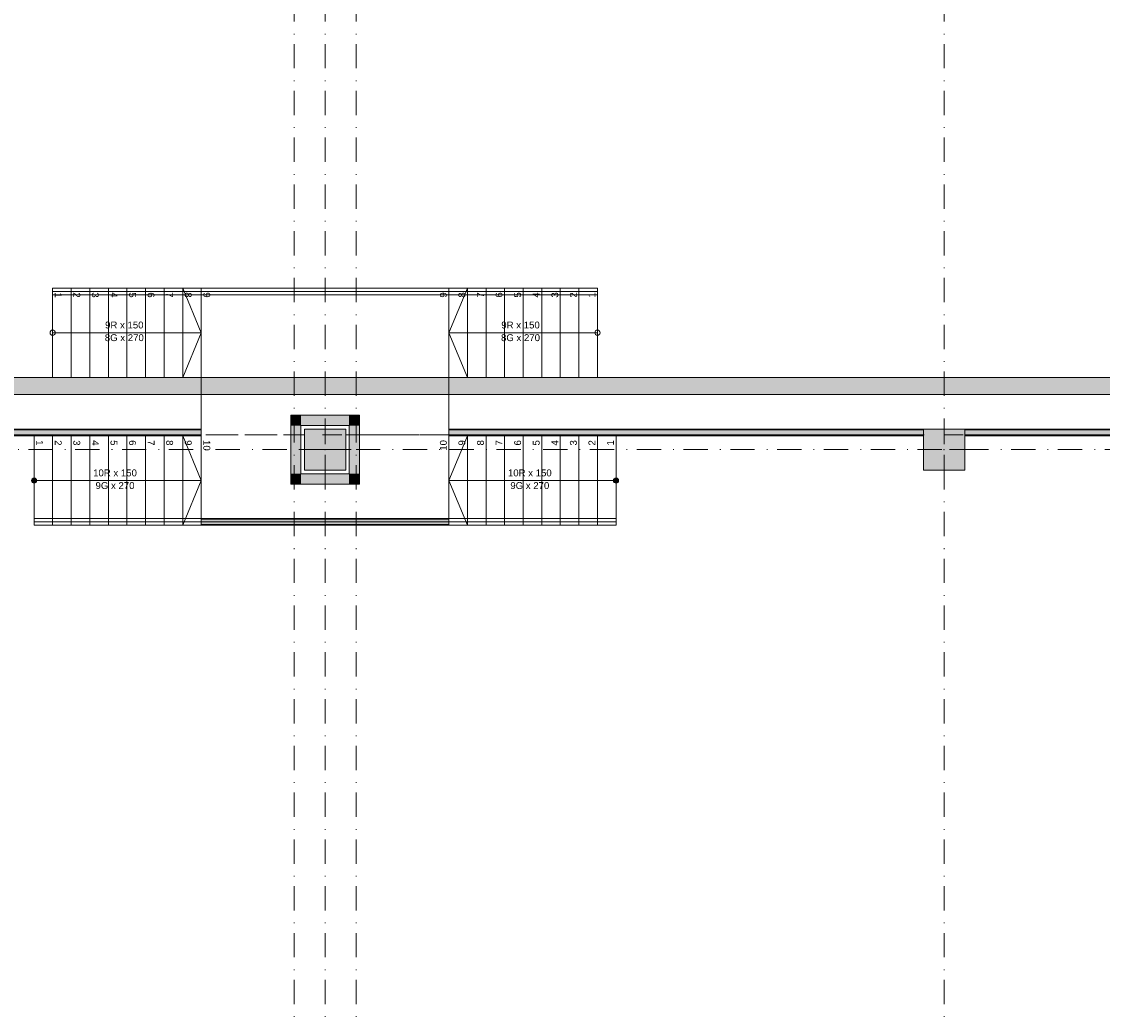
# Model space of a CAD drawing. Header units: millimetres. Extents: x 0 to 1184, y 0 to 836.
# Tile 62 of 66: x 757 to 915, y 548 to 692. Entities that reach past the tile are written whole.
import ezdxf
from ezdxf.xclip import XClip

# ---------------------------------------------------------------- set-up
doc = ezdxf.new("R2010")
doc.units = ezdxf.units.MM
doc.header["$MEASUREMENT"] = 0
doc.header["$XCLIPFRAME"] = 0
doc.linetypes.add('Штриховая', pattern=[5.644444, 2.822222, -2.822222])
doc.linetypes.add('Штрихпунктирная', pattern=[6.702778, 3.527778, -1.763889, 0, -1.411111])
for name, color, linetype in [('Конструктив - Колонны', 7, 'Continuous'), ('Конструктив - Лестницы в бассейны', 7, 'Continuous'), ('Конструктив - стены бассейнов жб нов', 7, 'Continuous'), ('Элемент Модели - Зона', 7, 'Continuous'), ('Элемент Модели - Оси', 7, 'Continuous')]:
    doc.layers.add(name, color=color, linetype=linetype)
doc.styles.add('СГЕНЕРИР_СТИЛЬ_3', font='txt')

# ---------------------------------------------------------------- blocks, each defined once
blk = doc.blocks.new('Чертеж_4_4', base_point=(-278.48, 89.56))
at = {"layer": 'Конструктив - Колонны', "linetype": 'Continuous', "lineweight": 0, "true_color": 0x000000}
for points in [[(798.52, 626.56), (804.52, 626.56), (804.52, 632.56), (798.52, 632.56)], [(888.52, 626.56), (894.52, 626.56), (894.52, 632.56), (888.52, 632.56)]]:
    blk.add_hatch(color=18, dxfattribs=at).paths.add_polyline_path(points)
at = {"layer": 'Конструктив - Лестницы в бассейны', "linetype": 'Continuous', "lineweight": 0, "true_color": 0xffffff}
for points in [[(759.22, 625.44, 1), (759.22, 624.69, 1)], [(843.82, 625.44, 1), (843.82, 624.69, 1)]]:
    blk.add_hatch(color=7, dxfattribs=at).paths.add_polyline_path(points)
at = {"layer": 'Конструктив - стены бассейнов жб нов', "linetype": 'Continuous', "lineweight": 0, "true_color": 0x000000}
for points in [[(967.02, 640.06), (629.52, 640.06), (629.52, 637.56), (967.02, 637.56)], [(796.52, 634.56), (798.02, 633.06), (798.02, 634.56)], [(796.52, 633.06), (798.02, 633.06), (796.52, 634.56)], [(805.02, 634.56), (798.02, 634.56), (798.02, 633.06), (805.02, 633.06)], [(805.02, 634.56), (805.02, 633.06), (806.52, 634.56)], [(805.02, 633.06), (806.52, 633.06), (806.52, 634.56)], [(783.52, 632.56), (714.52, 632.56), (714.53, 632.44), (783.52, 632.44)], [(714.57, 631.69), (783.52, 631.69), (783.52, 632.44), (714.53, 632.44)], [(714.57, 631.56), (783.52, 631.56), (783.52, 631.69), (714.57, 631.69)], [(796.52, 633.06), (796.52, 626.06), (798.02, 626.06), (798.02, 633.06)], [(806.52, 626.06), (806.52, 633.06), (805.02, 633.06), (805.02, 626.06)], [(888.47, 632.56), (819.52, 632.56), (819.52, 632.44), (888.47, 632.44)], [(819.52, 631.69), (888.47, 631.69), (888.47, 632.44), (819.52, 632.44)], [(819.52, 631.56), (888.47, 631.56), (888.47, 631.69), (819.52, 631.69)], [(894.52, 632.44), (894.52, 632.56)], [(978.47, 632.56), (894.52, 632.56), (894.53, 632.44), (978.47, 632.44)], [(894.57, 631.69), (894.53, 632.44), (894.52, 631.69)], [(894.52, 631.69), (894.52, 631.56), (894.57, 631.56), (894.57, 631.69)], [(894.57, 631.69), (978.47, 631.69), (978.47, 632.44), (894.53, 632.44)], [(894.57, 631.69), (894.57, 631.56), (894.57, 631.69)], [(894.57, 631.56), (978.47, 631.56), (978.47, 631.69), (894.57, 631.69)], [(798.02, 626.06), (796.52, 624.56), (798.02, 624.56)], [(798.02, 626.06), (796.52, 626.06), (796.52, 624.56)], [(798.02, 624.56), (805.02, 624.56), (805.02, 626.06), (798.02, 626.06)], [(805.02, 626.06), (805.02, 624.56), (806.52, 624.56)], [(806.52, 626.06), (805.02, 626.06), (806.52, 624.56)], [(819.52, 619.56), (783.52, 619.56), (783.52, 619.44), (819.52, 619.44)], [(783.52, 618.69), (819.52, 618.69), (819.52, 619.44), (783.52, 619.44)], [(783.52, 618.56), (819.52, 618.56), (819.52, 618.69), (783.52, 618.69)]]:
    blk.add_hatch(color=18, dxfattribs=at).paths.add_polyline_path(points)
at = {"layer": 'Конструктив - Колонны', "color": 251, "linetype": 'Continuous', "lineweight": 5, "true_color": 0x575757}
for p, q in [((801.52, 630.36), (801.52, 633.36)), ((891.52, 630.36), (891.52, 633.36)), ((800.72, 629.56), (797.72, 629.56)), ((801.52, 628.76), (801.52, 625.76)), ((802.32, 629.56), (805.32, 629.56)), ((890.72, 629.56), (887.72, 629.56)), ((891.52, 628.76), (891.52, 625.76)), ((892.32, 629.56), (895.32, 629.56))]:
    blk.add_line(p, q, dxfattribs=at)
at = {"layer": 'Конструктив - Колонны', "color": 251, "linetype": 'Continuous', "lineweight": 15, "true_color": 0x575757, "flags": 128}
for points in [[(798.52, 626.56), (804.52, 626.56), (804.52, 632.56), (798.52, 632.56)], [(888.52, 626.56), (894.52, 626.56), (894.52, 632.56), (888.52, 632.56)]]:
    blk.add_lwpolyline(points, close=True, dxfattribs=at)
at = {"layer": 'Конструктив - Колонны', "color": 251, "linetype": 'Continuous', "lineweight": 5, "true_color": 0x575757}
for p in [(801.52, 629.56), (891.52, 629.56)]:
    blk.add_point(p, dxfattribs=at)
at = {"layer": 'Конструктив - Лестницы в бассейны', "color": 7, "linetype": 'Continuous', "lineweight": 15, "flags": 128}
for points in [[(761.92, 652.06), (841.12, 652.06), (841.12, 652.56), (761.92, 652.56)], [(783.52, 618.56), (819.52, 618.56), (819.52, 653.06), (783.52, 653.06)], [(805.02, 633.06), (798.02, 633.06), (798.02, 626.06), (805.02, 626.06)], [(759.22, 619.06), (843.82, 619.06), (843.82, 619.56), (759.22, 619.56)]]:
    blk.add_lwpolyline(points, close=True, dxfattribs=at)
for points in [[(761.92, 646.94, -1), (761.92, 646.19, -1)], [(841.12, 646.94, 1), (841.12, 646.19, 1)], [(759.22, 625.44, -1), (759.22, 624.69, -1)], [(843.82, 625.44, 1), (843.82, 624.69, 1)]]:
    blk.add_lwpolyline(points, format="xyb", close=True, dxfattribs=at)
at = {"layer": 'Конструктив - стены бассейнов жб нов', "color": 251, "linetype": 'Continuous', "lineweight": 20, "true_color": 0x575757}
for p, q in [((783.52, 632.44), (714.53, 632.44)), ((714.57, 631.69), (783.52, 631.69)), ((888.47, 632.44), (819.52, 632.44)), ((819.52, 631.69), (888.47, 631.69)), ((978.47, 632.44), (894.53, 632.44)), ((894.57, 631.69), (978.47, 631.69)), ((819.52, 619.44), (783.52, 619.44)), ((783.52, 618.69), (819.52, 618.69))]:
    blk.add_line(p, q, dxfattribs=at)
at = {"layer": 'Конструктив - стены бассейнов жб нов', "color": 251, "linetype": 'Continuous', "lineweight": 20, "true_color": 0x575757, "flags": 128}
for points in [[(967.02, 640.06), (629.52, 640.06)], [(629.52, 637.56), (969.52, 637.56)], [(796.52, 634.56), (796.52, 624.56)], [(805.02, 634.56), (798.02, 634.56)], [(806.52, 624.56), (806.52, 634.56)], [(783.52, 632.56), (714.52, 632.56)], [(783.52, 632.44), (783.52, 632.56)], [(783.52, 631.56), (783.52, 631.69)], [(798.02, 626.06), (798.02, 633.06)], [(798.02, 633.06), (805.02, 633.06)], [(805.02, 633.06), (805.02, 626.06)], [(888.47, 632.56), (819.52, 632.56)], [(819.52, 632.44), (819.52, 632.56)], [(819.52, 631.56), (819.52, 631.69)], [(978.47, 632.56), (894.52, 632.56)], [(714.57, 631.56), (783.52, 631.56)], [(819.52, 631.56), (888.47, 631.56)], [(894.57, 631.56), (978.47, 631.56)], [(805.02, 626.06), (798.02, 626.06)], [(798.02, 624.56), (805.02, 624.56)], [(819.52, 619.56), (783.52, 619.56)], [(783.52, 619.44), (783.52, 619.56)], [(819.52, 619.44), (819.52, 619.56)], [(783.52, 618.56), (783.52, 618.69)], [(783.52, 618.56), (819.52, 618.56)], [(819.52, 618.56), (819.52, 618.69)]]:
    blk.add_lwpolyline(points, dxfattribs=at)
at = {"layer": 'Конструктив - стены бассейнов жб нов', "color": 251, "linetype": 'Continuous', "lineweight": 5, "true_color": 0x575757, "flags": 128}
for points in [[(796.52, 634.56), (798.02, 634.56)], [(806.52, 634.56), (805.02, 634.56)], [(796.52, 624.56), (798.02, 624.56)], [(806.52, 624.56), (805.02, 624.56)]]:
    blk.add_lwpolyline(points, dxfattribs=at)
at = {"layer": 'Элемент Модели - Зона', "color": 7, "linetype": 'Continuous', "lineweight": 15}
for p, q in [((761.92, 640.06), (761.92, 653.06)), ((761.92, 653.06), (783.52, 653.06)), ((761.92, 640.06), (761.92, 653.06)), ((761.92, 653.06), (764.62, 653.06)), ((764.62, 653.06), (764.62, 640.06)), ((764.62, 640.06), (764.62, 653.06)), ((764.62, 653.06), (767.32, 653.06)), ((767.32, 653.06), (767.32, 640.06)), ((767.32, 640.06), (767.32, 653.06)), ((767.32, 653.06), (770.02, 653.06)), ((770.02, 653.06), (770.02, 640.06)), ((770.02, 640.06), (770.02, 653.06)), ((770.02, 653.06), (772.72, 653.06)), ((772.72, 653.06), (772.72, 640.06)), ((772.72, 640.06), (772.72, 653.06)), ((772.72, 653.06), (775.42, 653.06)), ((775.42, 653.06), (775.42, 640.06)), ((775.42, 640.06), (775.42, 653.06)), ((775.42, 653.06), (778.12, 653.06)), ((778.12, 653.06), (778.12, 640.06)), ((778.12, 640.06), (778.12, 653.06)), ((778.12, 653.06), (780.82, 653.06)), ((780.82, 653.06), (780.82, 640.06)), ((780.82, 640.06), (780.82, 653.06)), ((780.82, 653.06), (783.52, 653.06)), ((780.82, 653.06), (783.52, 646.56)), ((783.52, 653.06), (783.52, 640.06)), ((783.52, 653.06), (783.52, 640.06)), ((841.12, 653.06), (819.52, 653.06)), ((819.52, 653.06), (819.52, 640.06)), ((822.22, 653.06), (819.52, 653.06)), ((819.52, 653.06), (819.52, 640.06)), ((822.22, 653.06), (819.52, 646.56)), ((824.92, 653.06), (822.22, 653.06)), ((822.22, 653.06), (822.22, 640.06)), ((822.22, 640.06), (822.22, 653.06)), ((827.62, 653.06), (824.92, 653.06)), ((824.92, 653.06), (824.92, 640.06)), ((824.92, 640.06), (824.92, 653.06)), ((830.32, 653.06), (827.62, 653.06)), ((827.62, 653.06), (827.62, 640.06)), ((827.62, 640.06), (827.62, 653.06)), ((833.02, 653.06), (830.32, 653.06)), ((830.32, 653.06), (830.32, 640.06)), ((830.32, 640.06), (830.32, 653.06)), ((835.72, 653.06), (833.02, 653.06)), ((833.02, 653.06), (833.02, 640.06)), ((833.02, 640.06), (833.02, 653.06)), ((838.42, 653.06), (835.72, 653.06)), ((835.72, 653.06), (835.72, 640.06)), ((835.72, 640.06), (835.72, 653.06)), ((841.12, 653.06), (838.42, 653.06)), ((838.42, 653.06), (838.42, 640.06)), ((838.42, 640.06), (838.42, 653.06)), ((841.12, 640.06), (841.12, 653.06)), ((841.12, 640.06), (841.12, 653.06)), ((761.92, 646.56), (764.62, 646.56)), ((764.62, 646.56), (780.82, 646.56)), ((780.82, 646.56), (783.52, 646.56)), ((783.52, 646.56), (780.82, 640.06)), ((822.22, 646.56), (819.52, 646.56)), ((819.52, 646.56), (822.22, 640.06)), ((838.42, 646.56), (822.22, 646.56)), ((841.12, 646.56), (838.42, 646.56)), ((783.52, 640.06), (761.92, 640.06)), ((764.62, 640.06), (761.92, 640.06)), ((767.32, 640.06), (764.62, 640.06)), ((770.02, 640.06), (767.32, 640.06)), ((772.72, 640.06), (770.02, 640.06)), ((775.42, 640.06), (772.72, 640.06)), ((778.12, 640.06), (775.42, 640.06)), ((780.82, 640.06), (778.12, 640.06)), ((783.52, 640.06), (780.82, 640.06)), ((819.52, 640.06), (841.12, 640.06)), ((819.52, 640.06), (822.22, 640.06)), ((822.22, 640.06), (824.92, 640.06)), ((824.92, 640.06), (827.62, 640.06)), ((827.62, 640.06), (830.32, 640.06)), ((830.32, 640.06), (833.02, 640.06)), ((833.02, 640.06), (835.72, 640.06)), ((835.72, 640.06), (838.42, 640.06)), ((838.42, 640.06), (841.12, 640.06)), ((759.22, 618.56), (759.22, 631.56)), ((759.22, 631.56), (783.52, 631.56)), ((759.22, 618.56), (759.22, 631.56)), ((759.22, 631.56), (761.92, 631.56)), ((761.92, 631.56), (761.92, 618.56)), ((761.92, 618.56), (761.92, 631.56)), ((761.92, 631.56), (764.62, 631.56)), ((764.62, 631.56), (764.62, 618.56)), ((764.62, 618.56), (764.62, 631.56)), ((764.62, 631.56), (767.32, 631.56)), ((767.32, 631.56), (767.32, 618.56)), ((767.32, 618.56), (767.32, 631.56)), ((767.32, 631.56), (770.02, 631.56)), ((770.02, 631.56), (770.02, 618.56)), ((770.02, 618.56), (770.02, 631.56)), ((770.02, 631.56), (772.72, 631.56)), ((772.72, 631.56), (772.72, 618.56)), ((772.72, 618.56), (772.72, 631.56)), ((772.72, 631.56), (775.42, 631.56)), ((775.42, 631.56), (775.42, 618.56)), ((775.42, 618.56), (775.42, 631.56)), ((775.42, 631.56), (778.12, 631.56)), ((778.12, 631.56), (778.12, 618.56)), ((778.12, 618.56), (778.12, 631.56)), ((778.12, 631.56), (780.82, 631.56)), ((780.82, 631.56), (780.82, 618.56)), ((780.82, 618.56), (780.82, 631.56)), ((780.82, 631.56), (783.52, 631.56)), ((780.82, 631.56), (783.52, 625.06)), ((783.52, 631.56), (783.52, 618.56)), ((783.52, 631.56), (783.52, 618.56)), ((843.82, 631.56), (819.52, 631.56)), ((819.52, 631.56), (819.52, 618.56)), ((822.22, 631.56), (819.52, 631.56)), ((819.52, 631.56), (819.52, 618.56)), ((822.22, 631.56), (819.52, 625.06)), ((824.92, 631.56), (822.22, 631.56)), ((822.22, 631.56), (822.22, 618.56)), ((822.22, 618.56), (822.22, 631.56)), ((827.62, 631.56), (824.92, 631.56)), ((824.92, 631.56), (824.92, 618.56)), ((824.92, 618.56), (824.92, 631.56)), ((830.32, 631.56), (827.62, 631.56)), ((827.62, 631.56), (827.62, 618.56)), ((827.62, 618.56), (827.62, 631.56)), ((833.02, 631.56), (830.32, 631.56)), ((830.32, 631.56), (830.32, 618.56)), ((830.32, 618.56), (830.32, 631.56)), ((835.72, 631.56), (833.02, 631.56)), ((833.02, 631.56), (833.02, 618.56)), ((833.02, 618.56), (833.02, 631.56)), ((838.42, 631.56), (835.72, 631.56)), ((835.72, 631.56), (835.72, 618.56)), ((835.72, 618.56), (835.72, 631.56)), ((841.12, 631.56), (838.42, 631.56)), ((838.42, 631.56), (838.42, 618.56)), ((838.42, 618.56), (838.42, 631.56)), ((843.82, 631.56), (841.12, 631.56)), ((841.12, 631.56), (841.12, 618.56)), ((841.12, 618.56), (841.12, 631.56)), ((843.82, 618.56), (843.82, 631.56)), ((843.82, 618.56), (843.82, 631.56)), ((759.22, 625.06), (761.92, 625.06)), ((761.92, 625.06), (780.82, 625.06)), ((780.82, 625.06), (783.52, 625.06)), ((783.52, 625.06), (780.82, 618.56)), ((822.22, 625.06), (819.52, 625.06)), ((819.52, 625.06), (822.22, 618.56)), ((841.12, 625.06), (822.22, 625.06)), ((843.82, 625.06), (841.12, 625.06)), ((783.52, 618.56), (759.22, 618.56)), ((761.92, 618.56), (759.22, 618.56)), ((764.62, 618.56), (761.92, 618.56)), ((767.32, 618.56), (764.62, 618.56)), ((770.02, 618.56), (767.32, 618.56)), ((772.72, 618.56), (770.02, 618.56)), ((775.42, 618.56), (772.72, 618.56)), ((778.12, 618.56), (775.42, 618.56)), ((780.82, 618.56), (778.12, 618.56)), ((783.52, 618.56), (780.82, 618.56)), ((819.52, 618.56), (843.82, 618.56)), ((819.52, 618.56), (822.22, 618.56)), ((822.22, 618.56), (824.92, 618.56)), ((824.92, 618.56), (827.62, 618.56)), ((827.62, 618.56), (830.32, 618.56)), ((830.32, 618.56), (833.02, 618.56)), ((833.02, 618.56), (835.72, 618.56)), ((835.72, 618.56), (838.42, 618.56)), ((838.42, 618.56), (841.12, 618.56)), ((841.12, 618.56), (843.82, 618.56))]:
    blk.add_line(p, q, dxfattribs=at)
at = {"layer": 'Элемент Модели - Зона', "color": 7, "linetype": 'Штриховая', "lineweight": 15, "flags": 128}
for points in [[(680.52, 725.56), (680.52, 631.69), (969.52, 631.69), (969.52, 676.58), (984.01, 691.06), (1026.82, 691.06), (1026.82, 807.06), (680.52, 807.06)], [(83.02, 539.14), (82.62, 539.14), (82.62, 452.76), (140.32, 452.76), (140.32, 480.98), (172.95, 513.62), (173.09, 513.47), (173.09, 513.76), (354.52, 513.76), (354.52, 513.56), (495.52, 513.56), (495.52, 513.76), (862.33, 513.76), (894.69, 481.33), (894.72, 477.98), (894.72, 452.61), (895.12, 452.61), (895.12, 432.56), (892.72, 432.56), (892.72, 446.56), (888.52, 446.56), (888.52, 450.56), (804.52, 450.56), (804.52, 446.56), (798.52, 446.56), (798.52, 450.56), (714.72, 450.56), (714.72, 359.26), (798.52, 359.26), (798.52, 366.06), (804.52, 366.06), (804.52, 354.16), (845.32, 354.16), (845.32, 363.26), (846.52, 363.26), (846.52, 301.37), (892.72, 301.37), (892.72, 352.06), (888.02, 352.06), (888.02, 367.06), (892.72, 367.06), (892.72, 417.56), (895.12, 417.56), (895.12, 291.06), (892.72, 291.06), (892.72, 298.97), (714.72, 298.97), (714.72, 236.06), (892.72, 236.06), (892.72, 266.56), (888.52, 266.56), (888.52, 272.82), (892.72, 272.82), (892.72, 276.06), (895.12, 276.06), (895.12, 272.76), (930.02, 272.76), (930.02, 461.62), (923.91, 461.62), (923.91, 539.56), (978.52, 539.56), (978.52, 542.56), (984.52, 542.56), (984.52, 539.56), (1131.77, 539.56), (1131.77, 540.56), (1122.77, 540.56), (1122.77, 564.56), (1048.52, 564.56), (1048.52, 626.36), (1026.82, 626.36), (1026.82, 632.56), (1013.35, 632.56), (984.52, 632.56), (984.52, 626.56), (978.52, 626.56), (978.52, 631.69), (969.52, 631.69), (894.52, 631.69), (894.52, 626.56), (888.52, 626.56), (888.52, 631.69), (804.52, 631.69), (804.52, 626.56), (798.52, 626.56), (798.52, 631.69), (714.52, 631.69), (714.52, 626.56), (708.52, 626.56), (708.52, 631.69), (628.02, 631.69), (628.02, 626.56), (622.02, 626.56), (621.02, 626.56), (621.02, 575.89), (496.02, 575.89), (496.02, 627.56), (496.02, 706.46), (496.12, 706.46), (496.12, 768.06), (468.72, 768.06), (468.72, 686.86), (461.17, 686.86), (461.17, 631.68), (444.52, 631.68), (444.52, 626.56), (438.52, 626.56), (438.52, 631.68), (354.52, 631.68), (354.52, 626.56), (348.52, 626.56), (348.52, 631.68), (331.77, 631.68), (331.77, 554.56), (331.77, 539.56), (264.52, 539.56), (264.52, 536.56), (258.52, 536.56), (258.52, 539.56), (174.52, 539.56), (174.52, 536.56), (168.52, 536.56), (168.52, 539.56), (89.02, 539.56), (89.02, 536.56), (83.02, 536.56)]]:
    blk.add_lwpolyline(points, close=True, dxfattribs=at)
at = {"layer": 'Элемент Модели - Оси', "color": 7, "linetype": 'Штрихпунктирная', "lineweight": 15}
for p, q in [((797.02, 831.39), (797.02, 166.93)), ((801.52, 831.39), (801.52, 166.93)), ((806.02, 831.39), (806.02, 166.93)), ((891.52, 831.39), (891.52, 247.8)), ((71.32, 629.56), (1182.02, 629.56))]:
    blk.add_line(p, q, dxfattribs=at)
at = {"color": 7, "linetype": 'Continuous', "lineweight": 15, "char_height": 1, "style": 'СГЕНЕРИР_СТИЛЬ_3'}
for s, insert, attachment_point, rotation in [('\\A1;{\\pqr;\\fArial|b0|i0|c204|p38;1}', (762.73, 651.66), 6, 270), ('\\A1;{\\pqr;\\fArial|b0|i0|c204|p38;2}', (765.43, 651.66), 6, 270), ('\\A1;{\\pqr;\\fArial|b0|i0|c204|p38;3}', (768.12, 651.66), 6, 270), ('\\A1;{\\pqr;\\fArial|b0|i0|c204|p38;4}', (770.83, 651.66), 6, 270), ('\\A1;{\\pqr;\\fArial|b0|i0|c204|p38;5}', (773.52, 651.66), 6, 270), ('\\A1;{\\pqr;\\fArial|b0|i0|c204|p38;6}', (776.22, 651.66), 6, 270), ('\\A1;{\\pqr;\\fArial|b0|i0|c204|p38;7}', (778.93, 651.66), 6, 270), ('\\A1;{\\pqr;\\fArial|b0|i0|c204|p38;8}', (781.62, 651.66), 6, 270), ('\\A1;{\\pqr;\\fArial|b0|i0|c204|p38;9}', (784.32, 651.66), 6, 270), ('\\A1;{\\pql;\\fArial|b0|i0|c204|p38;9}', (818.72, 651.66), 4, 90), ('\\A1;{\\pql;\\fArial|b0|i0|c204|p38;8}', (821.42, 651.66), 4, 90), ('\\A1;{\\pql;\\fArial|b0|i0|c204|p38;7}', (824.11, 651.66), 4, 90), ('\\A1;{\\pql;\\fArial|b0|i0|c204|p38;6}', (826.82, 651.66), 4, 90), ('\\A1;{\\pql;\\fArial|b0|i0|c204|p38;5}', (829.52, 651.66), 4, 90), ('\\A1;{\\pql;\\fArial|b0|i0|c204|p38;4}', (832.21, 651.66), 4, 90), ('\\A1;{\\pql;\\fArial|b0|i0|c204|p38;3}', (834.92, 651.66), 4, 90), ('\\A1;{\\pql;\\fArial|b0|i0|c204|p38;2}', (837.61, 651.66), 4, 90), ('\\A1;{\\pql;\\fArial|b0|i0|c204|p38;1}', (840.31, 651.66), 4, 90), ('\\A1;{\\pqr;\\fArial|b0|i0|c204|p38;1}', (760.03, 630.16), 6, 270), ('\\A1;{\\pqr;\\fArial|b0|i0|c204|p38;2}', (762.73, 630.16), 6, 270), ('\\A1;{\\pqr;\\fArial|b0|i0|c204|p38;3}', (765.42, 630.16), 6, 270), ('\\A1;{\\pqr;\\fArial|b0|i0|c204|p38;4}', (768.13, 630.16), 6, 270), ('\\A1;{\\pqr;\\fArial|b0|i0|c204|p38;5}', (770.82, 630.16), 6, 270), ('\\A1;{\\pqr;\\fArial|b0|i0|c204|p38;6}', (773.52, 630.16), 6, 270), ('\\A1;{\\pqr;\\fArial|b0|i0|c204|p38;7}', (776.23, 630.16), 6, 270), ('\\A1;{\\pqr;\\fArial|b0|i0|c204|p38;8}', (778.92, 630.16), 6, 270), ('\\A1;{\\pqr;\\fArial|b0|i0|c204|p38;9}', (781.62, 630.16), 6, 270), ('\\A1;{\\pqr;\\fArial|b0|i0|c204|p38;10}', (784.32, 629.4), 6, 270), ('\\A1;{\\pql;\\fArial|b0|i0|c204|p38;10}', (818.72, 629.4), 4, 90), ('\\A1;{\\pql;\\fArial|b0|i0|c204|p38;9}', (821.42, 630.16), 4, 90), ('\\A1;{\\pql;\\fArial|b0|i0|c204|p38;8}', (824.12, 630.16), 4, 90), ('\\A1;{\\pql;\\fArial|b0|i0|c204|p38;7}', (826.81, 630.16), 4, 90), ('\\A1;{\\pql;\\fArial|b0|i0|c204|p38;6}', (829.52, 630.16), 4, 90), ('\\A1;{\\pql;\\fArial|b0|i0|c204|p38;5}', (832.22, 630.16), 4, 90), ('\\A1;{\\pql;\\fArial|b0|i0|c204|p38;4}', (834.91, 630.16), 4, 90), ('\\A1;{\\pql;\\fArial|b0|i0|c204|p38;3}', (837.62, 630.16), 4, 90), ('\\A1;{\\pql;\\fArial|b0|i0|c204|p38;2}', (840.31, 630.16), 4, 90), ('\\A1;{\\pql;\\fArial|b0|i0|c204|p38;1}', (843.01, 630.16), 4, 90)]:
    blk.add_mtext(s, dxfattribs=dict(at, insert=insert, attachment_point=attachment_point, rotation=rotation))
for s, insert, attachment_point in [('\\A1;{\\pqc;\\pt0,71;\\fArial|b0|i0|c204|p38;9R x \\fArial|b0|i0|c204|p38;150\\fArial|b0|i0|c204|p38;\\A1{\\H.66x;\\S^  ;}\\fArial|b0|i0|c204|p38;\\fArial|b0|i0|c204|p38;\\fArial|b0|i0|c204|p38;\\fArial|b0|i0|c204|p38;\\A1{\\H.66x;\\S^  ;}\\fArial|b0|i0|c204|p38;\\fArial|b0|i0|c204|p38;\\fArial|b0|i0|c204|p38;\\fArial|b0|i0|c204|p38;\\A1{\\H.66x;\\S^  ;}\\fArial|b0|i0|c204|p38;}', (772.72, 646.89), 8), ('\\A1;{\\pqc;\\pt0,71;\\fArial|b0|i0|c204|p38;9R x \\fArial|b0|i0|c204|p38;150\\fArial|b0|i0|c204|p38;\\A1{\\H.66x;\\S^  ;}\\fArial|b0|i0|c204|p38;\\fArial|b0|i0|c204|p38;\\fArial|b0|i0|c204|p38;\\fArial|b0|i0|c204|p38;\\A1{\\H.66x;\\S^  ;}\\fArial|b0|i0|c204|p38;\\fArial|b0|i0|c204|p38;\\fArial|b0|i0|c204|p38;\\fArial|b0|i0|c204|p38;\\A1{\\H.66x;\\S^  ;}\\fArial|b0|i0|c204|p38;}', (830.32, 646.89), 8), ('\\A1;{\\pqc;\\pt0,71;\\fArial|b0|i0|c204|p38;8G x \\fArial|b0|i0|c204|p38;270\\fArial|b0|i0|c204|p38;\\A1{\\H.66x;\\S^  ;}\\fArial|b0|i0|c204|p38;\\fArial|b0|i0|c204|p38;\\fArial|b0|i0|c204|p38;\\fArial|b0|i0|c204|p38;\\A1{\\H.66x;\\S^  ;}\\fArial|b0|i0|c204|p38;\\fArial|b0|i0|c204|p38;\\fArial|b0|i0|c204|p38;\\fArial|b0|i0|c204|p38;\\A1{\\H.66x;\\S^  ;}\\fArial|b0|i0|c204|p38;}', (772.72, 646.34), 2), ('\\A1;{\\pqc;\\pt0,71;\\fArial|b0|i0|c204|p38;8G x \\fArial|b0|i0|c204|p38;270\\fArial|b0|i0|c204|p38;\\A1{\\H.66x;\\S^  ;}\\fArial|b0|i0|c204|p38;\\fArial|b0|i0|c204|p38;\\fArial|b0|i0|c204|p38;\\fArial|b0|i0|c204|p38;\\A1{\\H.66x;\\S^  ;}\\fArial|b0|i0|c204|p38;\\fArial|b0|i0|c204|p38;\\fArial|b0|i0|c204|p38;\\fArial|b0|i0|c204|p38;\\A1{\\H.66x;\\S^  ;}\\fArial|b0|i0|c204|p38;}', (830.32, 646.34), 2), ('\\A1;{\\pqc;\\pt0,71;\\fArial|b0|i0|c204|p38;10R x \\fArial|b0|i0|c204|p38;150\\fArial|b0|i0|c204|p38;\\A1{\\H.66x;\\S^  ;}\\fArial|b0|i0|c204|p38;\\fArial|b0|i0|c204|p38;\\fArial|b0|i0|c204|p38;\\fArial|b0|i0|c204|p38;\\A1{\\H.66x;\\S^  ;}\\fArial|b0|i0|c204|p38;\\fArial|b0|i0|c204|p38;\\fArial|b0|i0|c204|p38;\\fArial|b0|i0|c204|p38;\\A1{\\H.66x;\\S^  ;}\\fArial|b0|i0|c204|p38;}', (771.37, 625.39), 8), ('\\A1;{\\pqc;\\pt0,71;\\fArial|b0|i0|c204|p38;10R x \\fArial|b0|i0|c204|p38;150\\fArial|b0|i0|c204|p38;\\A1{\\H.66x;\\S^  ;}\\fArial|b0|i0|c204|p38;\\fArial|b0|i0|c204|p38;\\fArial|b0|i0|c204|p38;\\fArial|b0|i0|c204|p38;\\A1{\\H.66x;\\S^  ;}\\fArial|b0|i0|c204|p38;\\fArial|b0|i0|c204|p38;\\fArial|b0|i0|c204|p38;\\fArial|b0|i0|c204|p38;\\A1{\\H.66x;\\S^  ;}\\fArial|b0|i0|c204|p38;}', (831.67, 625.39), 8), ('\\A1;{\\pqc;\\pt0,71;\\fArial|b0|i0|c204|p38;9G x \\fArial|b0|i0|c204|p38;270\\fArial|b0|i0|c204|p38;\\A1{\\H.66x;\\S^  ;}\\fArial|b0|i0|c204|p38;\\fArial|b0|i0|c204|p38;\\fArial|b0|i0|c204|p38;\\fArial|b0|i0|c204|p38;\\A1{\\H.66x;\\S^  ;}\\fArial|b0|i0|c204|p38;\\fArial|b0|i0|c204|p38;\\fArial|b0|i0|c204|p38;\\fArial|b0|i0|c204|p38;\\A1{\\H.66x;\\S^  ;}\\fArial|b0|i0|c204|p38;}', (771.37, 624.84), 2), ('\\A1;{\\pqc;\\pt0,71;\\fArial|b0|i0|c204|p38;9G x \\fArial|b0|i0|c204|p38;270\\fArial|b0|i0|c204|p38;\\A1{\\H.66x;\\S^  ;}\\fArial|b0|i0|c204|p38;\\fArial|b0|i0|c204|p38;\\fArial|b0|i0|c204|p38;\\fArial|b0|i0|c204|p38;\\A1{\\H.66x;\\S^  ;}\\fArial|b0|i0|c204|p38;\\fArial|b0|i0|c204|p38;\\fArial|b0|i0|c204|p38;\\fArial|b0|i0|c204|p38;\\A1{\\H.66x;\\S^  ;}\\fArial|b0|i0|c204|p38;}', (831.67, 624.84), 2)]:
    blk.add_mtext(s, dxfattribs=dict(at, insert=insert, attachment_point=attachment_point))

msp = doc.modelspace()

# ---------------------------------------------------------------- block references
at = {"color": 161, "linetype": 'Continuous', "lineweight": 40, "true_color": 0x83aefe}
ref = msp.add_blockref('Чертеж_4_4', (-278.48, 89.56), dxfattribs=at)
XClip(ref).set_block_clipping_path([(71.3162990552, 166.9277917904), (1182.0208577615, 831.3911731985)])

doc.saveas('drawing.dxf')
